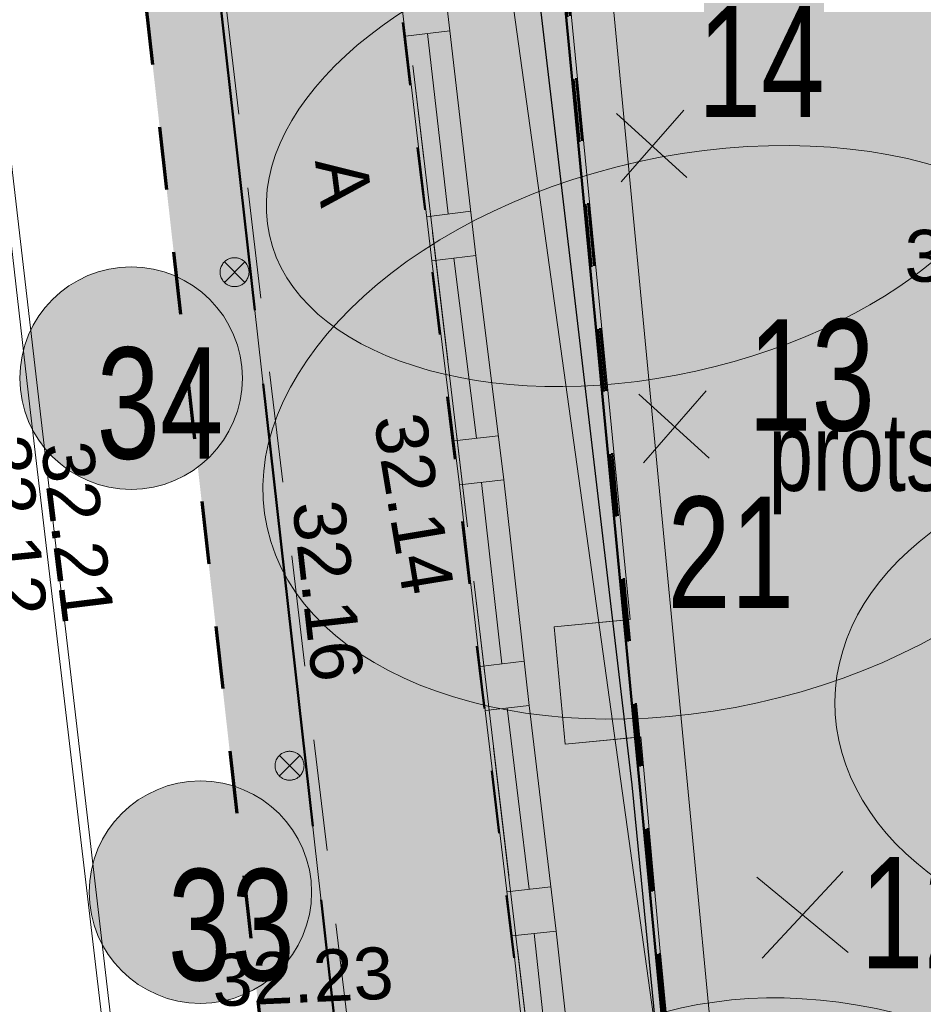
# Model space of a CAD drawing. Header units: metres. Extents: x 738076 to 738809, y 6589688 to 6590318.
# Tile 14 of 188: x 738356 to 738368, y 6589977 to 6589990. Entities that reach past the tile are written whole.
import ezdxf

# ---------------------------------------------------------------- set-up
doc = ezdxf.new("R2010")
doc.units = ezdxf.units.M
for name, pattern in [('ASFBET', [2.5, 1.5, -0.9999999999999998]), ('HEKK', [134.6, 130, -4.6]), ('KATASTRIPIIR', [7, 4, -0.9999999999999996, 0.9999999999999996, -0.9999999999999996]), ('Katkend', [1.6933333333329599, 0.8466666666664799, -0.8466666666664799]), ('TOOPIIR', [7, 6, -1])]:
    doc.linetypes.add(name, pattern=pattern)
for name, color, linetype, lineweight in [('_AR kool 1 korrus (3D)', 7, 'Continuous', 5), ('_DE (2D)', 7, 'Continuous', 5), ('_GE (2D)', 7, 'Continuous', 5), ('_MA-joon kool (2D)', 7, 'Continuous', 5), ('_MA-pind kool (2D)', 7, 'Continuous', 5), ('_MA-teljed kool (2D)', 7, 'Continuous', 5), ('_MA-töömahtude piir (2D)', 7, 'Continuous', 5), ('_MA-v2ikevorm kool (2D)', 7, 'Continuous', 5), ('AR-00 Teljed.AR', 7, 'Continuous', 25), ('EL-0', 7, 'Continuous', 9), ('MA-hoone kool', 7, 'Continuous', 50), ('MA-MA  TEKST kool', 7, 'Continuous', 9), ('MA-v2ikevorm-m88bel', 7, 'Continuous', 13), ('None', 7, 'Continuous', 5)]:
    doc.layers.add(name, color=color, linetype=linetype, lineweight=lineweight)
for name, color, linetype, lineweight, true_color in [('DE-MA dendro Puittaim III', 7, 'Continuous', 18, 0x33cc00), ('DE-MA dendro Puunumber', 250, 'Continuous', 5, 0x333333), ('DE-MA haljastus puu', 7, 'Continuous', 9, 0x6c7c59), ('DP-5 Planeeritud hoonestusala ehitusala', 5, 'Katkend', 50, 0x0000ff), ('GE-AED', 7, 'Continuous', 5, 0x888888), ('GE-GTRASS', 7, 'Continuous', 5, 0x888888), ('GE-HALJASTUS', 7, 'Continuous', 5, 0x888888), ('GE-korgus-EH2000', 7, 'Continuous', 5, 0x888888), ('GE-PIIR', 7, 'Continuous', 18, 0xcc6600), ('GE-TEE', 7, 'Continuous', 5, 0x888888), ('MA-haljastus murukate', 7, 'Continuous', 5, 0xb9ceac), ('MA-hoone proj tingimustega lubatud hoonestusala', 7, 'Katkend', 50, 0xe29000), ('MA-hoone teljed', 7, 'Continuous', 5, 0x888888), ('MA-MA  TEKST töömahtude piir', 6, 'Continuous', 70, 0xff00ff), ('MA-MA likvideeritav objekt', 1, 'Continuous', 9, 0xff0000), ('MA-projektala piir', 7, 'TOOPIIR', 50, 0xdd0000), ('MA-tee betoonkivi Nunna. helehall', 7, 'Continuous', 5, 0x636466), ('MA-v2ikevorm-raudbetoon hele', 7, 'Continuous', 5, 0xd9d9d9), ('MA-välisvalgusti', 7, 'Continuous', 5, 0x888888)]:
    doc.layers.add(name, color=color, linetype=linetype, lineweight=lineweight, true_color=true_color)
doc.styles.add('Arial', font='Arial')
doc.styles.add('Swis721 LtCn BT', font='Swis721 LtCn BT')
doc.linetypes.add('-G-', pattern='A,10,-0.8000000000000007,-1.526140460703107,["G",Arial,S=1.4,R=0,X=-1.526140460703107,Y=-0.6999999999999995],-0.6738595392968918,10,-3', length=26)
pattern_1 = [(95.53071733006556, (-0.6993978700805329, -0.4360790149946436), (-0.4782666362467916, 1.076260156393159), [0.3662332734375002, -1.123834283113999]), (95.53071733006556, (-0.6993978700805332, -0.4360790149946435), (-0.4782666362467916, 1.076260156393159), [0.3662332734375, -1.123834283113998]), (95.53071733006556, (0.03549884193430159, -0.364508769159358), (-0.4782666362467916, 1.076260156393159), [0.3662332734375, -1.123834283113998]), (95.53071733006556, (-1.440173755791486, -0.5082218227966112), (-0.4782666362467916, 1.076260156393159), [0.3662332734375, -1.123834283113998]), (275.5307173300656, (0, 0), (0.4782666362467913, -1.076260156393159), [0.3662332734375, -1.123834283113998]), (275.5307173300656, (-0.7407758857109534, -0.07214280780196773), (0.4782666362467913, -1.076260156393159), [0.3662332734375, -1.123834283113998]), (185.5623899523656, (0, 0), (-0.3346548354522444, -0.4068706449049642), [0.73837353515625, -0.7508700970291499]), (185.5623899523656, (0.03549884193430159, -0.364508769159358), (-0.3346548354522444, -0.4068706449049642), [0.73837353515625, -0.7508700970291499]), (185.5623899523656, (-0.7052770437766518, -0.4366515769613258), (-0.3346548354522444, -0.4068706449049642), [0.73837353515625, -0.7508700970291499]), (185.5623899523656, (0.03549884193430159, -0.364508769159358), (-0.3346548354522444, -0.4068706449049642), [0.73837353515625, -0.7508700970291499]), (365.5623899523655, (-0.7348967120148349, -0.07157024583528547), (0.3346548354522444, 0.406870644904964), [0.73837353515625, -0.7508700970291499]), (365.5623899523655, (-1.475672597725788, -0.1437130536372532), (0.3346548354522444, 0.406870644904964), [0.73837353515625, -0.7508700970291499])]

# ---------------------------------------------------------------- blocks, each defined once
blk = doc.blocks.new('Hardscape (2D)')
at = {"layer": 'MA-tee betoonkivi Nunna. helehall', "color": 0, "flags": 1}
for tag in ['instanceID', 'prm0_value', 'prm1_value', 'prm2_value', 'prm3_value', 'prm4_value', 'prm5_value', 'prm6_value', 'prm7_value', 'prm8_value', 'prm0_name', 'prm0_type', 'prm2_name', 'prm2_type', 'prm3_name', 'prm3_type', 'prm6_name', 'prm6_type', 'prm8_name', 'prm8_type', 'prm1_name', 'prm1_type', 'prm4_name', 'prm4_type', 'prm5_name', 'prm5_type', 'prm7_name', 'prm7_type', 'IFC_UUID']:
    blk.add_attdef(tag, (-2154058.316649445, -6234786.690905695), '', height=0.00018, dxfattribs=at)
at = {"color": 255, "linetype": 'Continuous', "lineweight": 5, "transparency": 33554687}
blk.add_wipeout([(56.73854006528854, 10.46203859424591), (56.47646960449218, 9.333721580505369), (54.66377537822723, 0.4556228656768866), (54.55727966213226, -6.431882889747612), (59.121586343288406, -47.10579374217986), (63.235662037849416, -46.699093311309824), (62.65347813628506, -40.458181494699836), (60.73509858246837, -39.350347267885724), (60.12194170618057, -32.934679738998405), (60.52012710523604, -32.89662203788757), (60.197588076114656, -29.522000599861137), (61.59123696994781, -29.38879864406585), (61.17823839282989, -24.79726373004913), (60.157164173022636, -24.89485585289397), (60.00588472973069, -23.312068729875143), (61.031811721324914, -23.214012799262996), (58.838139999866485, -0.6889799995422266), (61.44277594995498, 11.48641923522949)], dxfattribs=at).dxf.layer = 'MA-v2ikevorm-m88bel'
at = {"layer": 'MA-tee betoonkivi Nunna. helehall', "linetype": 'Continuous', "lineweight": 0, "true_color": 0xedecec, "transparency": 33554687}
blk.add_hatch(color=7, dxfattribs=at).paths.add_polyline_path([(56.73854006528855, 10.46203859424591), (56.47646960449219, 9.33372158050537), (54.66377537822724, 0.4556228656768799), (54.55727966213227, -6.431882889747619), (59.12158634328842, -47.10579374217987), (63.23566203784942, -46.69909331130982), (62.65347813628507, -40.45818149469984), (60.73509858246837, -39.35034726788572), (60.12194170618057, -32.93467973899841), (60.52012710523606, -32.89662203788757), (60.19758807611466, -29.52200059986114), (61.59123696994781, -29.38879864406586), (61.1782383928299, -24.79726373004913), (60.15716417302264, -24.89485585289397), (60.0058847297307, -23.31206872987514), (61.03181172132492, -23.214012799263), (58.83813999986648, -0.6889799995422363), (61.44277594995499, 11.48641923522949)])
blk.add_hatch(color=7, dxfattribs=at).paths.add_polyline_path([(56.73854006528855, 10.46203859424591), (56.47646960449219, 9.33372158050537), (54.66377537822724, 0.4556228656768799), (54.55727966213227, -6.431882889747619), (59.12158634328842, -47.10579374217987), (63.23566203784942, -46.69909331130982), (62.65347813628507, -40.45818149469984), (60.73509858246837, -39.35034726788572), (60.12194170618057, -32.93467973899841), (60.52012710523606, -32.89662203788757), (60.19758807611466, -29.52200059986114), (61.59123696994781, -29.38879864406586), (61.1782383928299, -24.79726373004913), (60.15716417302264, -24.89485585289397), (60.0058847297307, -23.31206872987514), (61.03181172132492, -23.214012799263), (58.83813999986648, -0.6889799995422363), (61.44277594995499, 11.48641923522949)])
blk.add_hatch(color=7, dxfattribs=at).paths.add_polyline_path([(56.73854006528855, 10.46203859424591), (56.47646960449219, 9.33372158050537), (54.66377537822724, 0.4556228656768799), (54.55727966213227, -6.431882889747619), (59.12158634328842, -47.10579374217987), (63.23566203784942, -46.69909331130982), (62.65347813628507, -40.45818149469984), (60.73509858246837, -39.35034726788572), (60.12194170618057, -32.93467973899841), (60.52012710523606, -32.89662203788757), (60.19758807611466, -29.52200059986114), (61.59123696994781, -29.38879864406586), (61.1782383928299, -24.79726373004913), (60.15716417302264, -24.89485585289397), (60.0058847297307, -23.31206872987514), (61.03181172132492, -23.214012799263), (58.83813999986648, -0.6889799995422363), (61.44277594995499, 11.48641923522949)])
at = {"layer": 'MA-tee betoonkivi Nunna. helehall', "linetype": 'Continuous', "lineweight": 5, "true_color": 0x888888, "transparency": 33554687}
h = blk.add_hatch(dxfattribs=at)
h.set_pattern_fill('Nunna kivi', color=252, style=0, pattern_type=2)
h.set_pattern_definition([(-90.03167262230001, (0.7383735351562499, 0.3662332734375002), (0.371693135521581, -1.117550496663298), [0.3662332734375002, -1.123834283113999]), (-90.03167262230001, (0.7383735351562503, 0.3662332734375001), (0.371693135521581, -1.117550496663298), [0.3662332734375, -1.123834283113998]), (-90.03167262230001, (0, 0.3662332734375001), (0.371693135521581, -1.117550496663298), [0.3662332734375, -1.123834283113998]), (-90.03167262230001, (1.48265405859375, 0.3662332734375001), (0.371693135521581, -1.117550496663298), [0.3662332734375, -1.123834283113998]), (89.9683273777, (0, 0), (-0.3716931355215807, 1.117550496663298), [0.3662332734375, -1.123834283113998]), (89.9683273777, (0.7442805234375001, 0), (-0.3716931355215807, 1.117550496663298), [0.3662332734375, -1.123834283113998]), (0, (0, 0), (0.3725168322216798, 0.3725168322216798), [0.73837353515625, -0.7508700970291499]), (0, (0, 0.3662332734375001), (0.3725168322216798, 0.3725168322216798), [0.73837353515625, -0.7508700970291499]), (0, (0.7442805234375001, 0.3662332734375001), (0.3725168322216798, 0.3725168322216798), [0.73837353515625, -0.7508700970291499]), (0, (0, 0.3662332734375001), (0.3725168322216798, 0.3725168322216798), [0.73837353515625, -0.7508700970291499]), (180, (0.7383735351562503, 0), (-0.3725168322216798, -0.3725168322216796), [0.73837353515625, -0.7508700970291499]), (180, (1.48265405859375, 0), (-0.3725168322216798, -0.3725168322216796), [0.73837353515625, -0.7508700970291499])])
h.paths.add_polyline_path([(56.73854006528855, 10.46203859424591), (56.47646960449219, 9.33372158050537), (54.66377537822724, 0.4556228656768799), (54.55727966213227, -6.431882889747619), (59.12158634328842, -47.10579374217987), (63.23566203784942, -46.69909331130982), (62.65347813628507, -40.45818149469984), (60.73509858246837, -39.35034726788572), (60.12194170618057, -32.93467973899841), (60.52012710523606, -32.89662203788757), (60.19758807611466, -29.52200059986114), (61.59123696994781, -29.38879864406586), (61.1782383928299, -24.79726373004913), (60.15716417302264, -24.89485585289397), (60.0058847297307, -23.31206872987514), (61.03181172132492, -23.214012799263), (58.83813999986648, -0.6889799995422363), (61.44277594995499, 11.48641923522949)])
h = blk.add_hatch(dxfattribs=at)
h.set_pattern_fill('Nunna kivi', color=252, angle=185.5623899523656, style=0, pattern_type=2)
h.set_pattern_definition(pattern_1)
h.paths.add_polyline_path([(56.73854006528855, 10.46203859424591), (56.47646960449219, 9.33372158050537), (54.66377537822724, 0.4556228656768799), (54.55727966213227, -6.431882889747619), (59.12158634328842, -47.10579374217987), (63.23566203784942, -46.69909331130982), (62.65347813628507, -40.45818149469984), (60.73509858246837, -39.35034726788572), (60.12194170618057, -32.93467973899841), (60.52012710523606, -32.89662203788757), (60.19758807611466, -29.52200059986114), (61.59123696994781, -29.38879864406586), (61.1782383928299, -24.79726373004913), (60.15716417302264, -24.89485585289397), (60.0058847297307, -23.31206872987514), (61.03181172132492, -23.214012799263), (58.83813999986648, -0.6889799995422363), (61.44277594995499, 11.48641923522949)])
h = blk.add_hatch(dxfattribs=at)
h.set_pattern_fill('Nunna kivi', color=252, angle=185.5623899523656, style=0, pattern_type=2)
h.set_pattern_definition(pattern_1)
h.paths.add_polyline_path([(56.73854006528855, 10.46203859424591), (56.47646960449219, 9.33372158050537), (54.66377537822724, 0.4556228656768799), (54.55727966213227, -6.431882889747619), (59.12158634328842, -47.10579374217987), (63.23566203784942, -46.69909331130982), (62.65347813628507, -40.45818149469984), (60.73509858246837, -39.35034726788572), (60.12194170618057, -32.93467973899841), (60.52012710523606, -32.89662203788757), (60.19758807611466, -29.52200059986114), (61.59123696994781, -29.38879864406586), (61.1782383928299, -24.79726373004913), (60.15716417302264, -24.89485585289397), (60.0058847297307, -23.31206872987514), (61.03181172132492, -23.214012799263), (58.83813999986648, -0.6889799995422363), (61.44277594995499, 11.48641923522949)])
at = {"layer": 'MA-tee betoonkivi Nunna. helehall', "transparency": 33554687, "flags": 128}
blk.add_lwpolyline([(56.73854006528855, 10.46203859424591), (56.47646960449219, 9.33372158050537), (54.66377537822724, 0.4556228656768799), (54.55727966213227, -6.431882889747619), (59.12158634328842, -47.10579374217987), (63.23566203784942, -46.69909331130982), (62.65347813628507, -40.45818149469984), (60.73509858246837, -39.35034726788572), (60.12194170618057, -32.93467973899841), (60.52012710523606, -32.89662203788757), (60.19758807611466, -29.52200059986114), (61.59123696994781, -29.38879864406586), (61.1782383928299, -24.79726373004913), (60.15716417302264, -24.89485585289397), (60.0058847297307, -23.31206872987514), (61.03181172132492, -23.214012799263), (58.83813999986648, -0.6889799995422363), (61.44277594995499, 11.48641923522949)], close=True, dxfattribs=at)
blk.add_lwpolyline([(56.73854006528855, 10.46203859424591), (56.47646960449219, 9.33372158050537), (54.66377537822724, 0.4556228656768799), (54.55727966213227, -6.431882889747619), (59.12158634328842, -47.10579374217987), (63.23566203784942, -46.69909331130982), (62.65347813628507, -40.45818149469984), (60.73509858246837, -39.35034726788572), (60.12194170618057, -32.93467973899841), (60.52012710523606, -32.89662203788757), (60.19758807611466, -29.52200059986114), (61.59123696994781, -29.38879864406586), (61.1782383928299, -24.79726373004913), (60.15716417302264, -24.89485585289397), (60.0058847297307, -23.31206872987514), (61.03181172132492, -23.214012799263), (58.83813999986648, -0.6889799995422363), (61.44277594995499, 11.48641923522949)], close=True, dxfattribs=at)
blk.add_lwpolyline([(56.73854006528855, 10.46203859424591), (56.47646960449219, 9.33372158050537), (54.66377537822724, 0.4556228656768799), (54.55727966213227, -6.431882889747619), (59.12158634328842, -47.10579374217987), (63.23566203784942, -46.69909331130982), (62.65347813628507, -40.45818149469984), (60.73509858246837, -39.35034726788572), (60.12194170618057, -32.93467973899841), (60.52012710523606, -32.89662203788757), (60.19758807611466, -29.52200059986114), (61.59123696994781, -29.38879864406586), (61.1782383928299, -24.79726373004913), (60.15716417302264, -24.89485585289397), (60.0058847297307, -23.31206872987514), (61.03181172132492, -23.214012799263), (58.83813999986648, -0.6889799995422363), (61.44277594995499, 11.48641923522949)], close=True, dxfattribs=at)
at = {"layer": 'MA-v2ikevorm-m88bel', "color": 7, "linetype": 'Continuous', "lineweight": 5, "transparency": 33554687, "flags": 128}
blk.add_lwpolyline([(56.73854006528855, 10.46203859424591), (56.47646960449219, 9.33372158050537), (54.66377537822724, 0.4556228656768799), (54.55727966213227, -6.431882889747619), (59.12158634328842, -47.10579374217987), (63.23566203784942, -46.69909331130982), (62.65347813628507, -40.45818149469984), (60.73509858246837, -39.35034726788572), (60.12194170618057, -32.93467973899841), (60.52012710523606, -32.89662203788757), (60.19758807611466, -29.52200059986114), (61.59123696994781, -29.38879864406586), (61.1782383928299, -24.79726373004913), (60.15716417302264, -24.89485585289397), (60.0058847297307, -23.31206872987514), (61.03181172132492, -23.214012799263), (58.83813999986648, -0.6889799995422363), (61.44277594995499, 11.48641923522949)], close=True, dxfattribs=at)
blk = doc.blocks.new('MA-pind kool (2D)')
at = {"layer": 'MA-tee betoonkivi Nunna. helehall', "transparency": 33554687}
blk.add_blockref('Hardscape (2D)', (-2154112.873929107, -6234739.585111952, -0.2), dxfattribs=at)
at = {"layer": 'MA-haljastus murukate', "linetype": 'Continuous', "lineweight": 0, "true_color": 0xd9e6cf}
h = blk.add_hatch(color=254, dxfattribs=at)
edge = h.paths.add_edge_path()
edge.add_line((-2154054.746102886, -6234786.802444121), (-2154053.752342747, -6234786.690905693))
edge.add_line((-2154053.752342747, -6234786.690905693), (-2154058.348746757, -6234745.73889305))
edge.add_arc((-2154060.83512151, -6234746.856592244), 2.726043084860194, 24.20533091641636, 60.58050850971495)
edge.add_line((-2154059.496088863, -6234744.482081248), (-2154054.746102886, -6234786.802444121))
blk = doc.blocks.new('valge2')
at = {"layer": 'EL-0', "color": 1, "true_color": 0xff0000}
for p, q in [((542110.2900551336, 6590608.736374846), (542109.7384015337, 6590609.287807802)), ((542110.289944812, 6590609.287918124), (542109.7385118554, 6590608.736264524))]:
    blk.add_line(p, q, dxfattribs=at)
at = {"layer": 'EL-0', "color": 1, "lineweight": 20, "true_color": 0xff0000}
for p, q in [((542109.7384015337, 6590609.287807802), (542110.2900551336, 6590608.736374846)), ((542109.7385118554, 6590608.736264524), (542110.289944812, 6590609.287918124))]:
    blk.add_line(p, q, dxfattribs=at)
at = {"layer": 'EL-0', "color": 1, "true_color": 0xff0000, "transparency": 33554687}
blk.add_rational_spline([(542110.0141503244, 6590609.402091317), (542110.7941503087, 6590609.402247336), (542110.7943063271, 6590608.622247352), (542110.0143063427, 6590608.622091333), (542109.2343063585, 6590608.621935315), (542109.23415034, 6590609.401935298), (542110.0141503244, 6590609.402091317)], [1, 0.3333333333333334, 0.3333333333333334, 1, 0.3333333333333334, 0.3333333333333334, 1], degree=3, knots=[0, 0, 0, 0, 0.5, 0.5, 0.5, 1, 1, 1, 1], dxfattribs=at)
blk = doc.blocks.new('MA-v2ikevorm kool (2D)')
at = {"layer": 'MA-v2ikevorm-raudbetoon hele', "linetype": 'Continuous', "lineweight": 0, "transparency": 33554687}
blk.add_hatch(color=7, dxfattribs=at).paths.add_polyline_path([(-2154052.868043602, -6234762.897180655), (-2154051.927326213, -6234762.80726883), (-2154051.77604669, -6234764.390055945), (-2154052.716764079, -6234764.47996777)])
at = {"layer": 'MA-v2ikevorm-raudbetoon hele', "transparency": 33554687, "flags": 128}
blk.add_lwpolyline([(-2154052.868043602, -6234762.897180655), (-2154051.927326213, -6234762.80726883), (-2154051.77604669, -6234764.390055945), (-2154052.716764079, -6234764.47996777)], close=True, dxfattribs=at)
at = {"layer": 'MA-välisvalgusti', "xscale": 0.5, "yscale": 0.5, "zscale": 0.5}
for p in [(-2425112.182678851, -9530062.62047343), (-2425111.441027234, -9530069.277742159)]:
    blk.add_blockref('valge2', p, dxfattribs=at)
blk = doc.blocks.new('likvideerunudpuu')
at = {"layer": 'DE-MA dendro Puunumber', "color": 5, "lineweight": 18, "true_color": 0x0000ff}
for p, q in [((-0.5432088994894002, -0.5845133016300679), (0.5432088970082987, 0.5845133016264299)), ((-0.6148027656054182, 0.5086740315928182), (0.6148027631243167, -0.5086740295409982))]:
    blk.add_line(p, q, dxfattribs=at)
blk = doc.blocks.new('dendro')
at = {"layer": 'DE-MA dendro Puittaim III', "linetype": 'Continuous', "lineweight": 0, "true_color": 0xb1d9af, "transparency": 33554508}
h = blk.add_hatch(color=9, dxfattribs=at)
edge = h.paths.add_edge_path()
edge.add_arc((-74.61984289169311, -44.4226735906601), 1.5, 0, 360)
h = blk.add_hatch(color=9, dxfattribs=at)
edge = h.paths.add_edge_path()
edge.add_arc((-73.6859352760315, -51.35507512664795), 1.5, 0, 360)
at = {"layer": 'DE-MA dendro Puittaim III'}
for centre in [(-74.61984289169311, -44.4226735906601), (-73.6859352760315, -51.35507512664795)]:
    blk.add_circle(centre, 1.5, dxfattribs=at)
for centre, major_axis, ratio in [((-67.66130586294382, -41.36803131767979), (5.094004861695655, 1.126810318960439), 0.581242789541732), ((-66.98036963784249, -45.15365537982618), (5.806616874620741, 1.284442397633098), 0.6282054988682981), ((-60.2317735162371, -48.8283784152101), (-4.899057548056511, 0.04344006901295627), 0.6952108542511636), ((-65.11120869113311, -56.63644199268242), (4.881713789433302, -1.416492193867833), 0.734290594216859)]:
    blk.add_ellipse(centre, major_axis=major_axis, ratio=ratio, dxfattribs=at)
at = {"layer": 'DE-MA haljastus puu'}
blk.add_blockref('likvideerunudpuu', (-65.5667599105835, -51.65947107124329), dxfattribs=at)
at = {"layer": 'DE-MA dendro Puunumber', "char_height": 1.5, "attachment_point": 1, "line_spacing_factor": 0.6024096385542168, "style": 'Swis721 LtCn BT'}
for s, insert in [('14', (-66.9805972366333, -39.40288070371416)), ('13', (-66.30091660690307, -43.62938766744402)), ('34', (-75.08576076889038, -44.00873095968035)), ('21', (-67.38947702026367, -46.02213421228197)), ('12', (-64.78942620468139, -50.88292190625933)), ('33', (-74.12430736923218, -51.04332593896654))]:
    blk.add_mtext(s, dxfattribs=dict(at, insert=insert))
blk = doc.blocks.new('DE (2D)')
at = {"layer": 'None', "color": 7, "transparency": 33554687}
blk.add_blockref('dendro', (-2153983.95076955, -6234715.121399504), dxfattribs=at)
blk = doc.blocks.new('GE')
at = {"layer": 'GE-AED', "linetype": 'Continuous'}
for p, q in [((-51.14849300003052, -13.20057600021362), (-50.55256099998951, -13.13107999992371)), ((-50.85052699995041, -13.16582800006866), (-50.57121399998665, -15.59932900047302)), ((-50.86451343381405, -15.63573269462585), (-50.26910822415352, -15.56183329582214)), ((-50.79501600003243, -16.23168100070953), (-50.19961399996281, -16.15778200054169)), ((-50.49731500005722, -16.19473099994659), (-50.18921899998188, -18.62394600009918)), ((-50.49382268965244, -18.6583766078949), (-49.89764168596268, -18.59098781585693)), ((-50.41991900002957, -19.25381399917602), (-49.82374500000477, -19.18642599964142)), ((-50.12183199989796, -19.22011999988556), (-49.84936500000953, -21.66597399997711)), ((-50.1432852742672, -21.70116564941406), (-49.54756758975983, -21.6298393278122)), ((-50.07589600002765, -22.29735200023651), (-49.48018099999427, -22.22602600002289)), ((-49.77803899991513, -22.2616890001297), (-49.47972200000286, -24.70674300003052)), ((-49.1870482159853, -24.67443922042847), (-49.78340214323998, -24.74026173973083)), ((-49.71207299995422, -25.33600299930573), (-49.11572399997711, -25.27018000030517)), ((-49.15527700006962, -27.70342700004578), (-49.41389900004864, -25.30309200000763))]:
    blk.add_line(p, q, dxfattribs=at)
at = {"layer": 'GE-AED', "linetype": 'Continuous', "flags": 128}
for points in [[(-47.48696000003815, -6.682392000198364), (-48.07119900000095, -6.818881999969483), (-51.21938700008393, -7.281824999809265), (-51.81568500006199, -7.348100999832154), (-51.7494090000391, -7.944400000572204), (-51.50188099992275, -10.17146899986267), (-51.14849300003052, -13.20057600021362), (-50.79501600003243, -16.23168100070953), (-50.41991900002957, -19.25381399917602), (-50.07589600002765, -22.29735200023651), (-49.71207299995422, -25.33600299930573), (-49.38104600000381, -28.33507900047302)], [(-48.78541600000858, -28.26303399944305), (-49.11572399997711, -25.27018000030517), (-49.48018099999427, -22.22602600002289), (-49.82374500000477, -19.18642599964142), (-50.19961399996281, -16.15778200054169), (-50.55256099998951, -13.13107999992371), (-50.90595200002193, -10.10194499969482), (-51.15311100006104, -7.878124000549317), (-47.93470899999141, -7.403121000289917), (-47.35047000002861, -7.266630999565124)]]:
    blk.add_lwpolyline(points, dxfattribs=at)
at = {"layer": 'GE-GTRASS', "linetype": '-G-', "lineweight": 30, "flags": 128}
blk.add_lwpolyline([(-66.41180000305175, 21.51230000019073), (-63.30780000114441, 20.20239999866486), (-53.7538000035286, 15.54740000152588), (-52.80970000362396, 11.32880000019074), (-52.56989999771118, 10.20529999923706), (-51.08250000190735, -1.76610000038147), (-49.32190000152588, -12.87849999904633), (-48.09620000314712, -23.29670000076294), (-45.68559999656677, -47.9125999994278), (-44.45109999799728, -57.15320000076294), (-44.37799999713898, -57.25), (-44.21599999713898, -57.305), (-43.93200000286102, -57.35720000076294), (-43.80870000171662, -57.36899999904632), (-43.64800000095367, -57.35900000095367), (-43.02899999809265, -57.31399999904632), (-42.91099999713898, -57.29100000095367), (-42.21100000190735, -57.19280000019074), (-40.26499999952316, -56.90700000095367), (-34.21860000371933, -56.41849999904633), (-25.37019999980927, -55.6739000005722), (-24.73750000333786, -58.74309999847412), (-24.64676759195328, -59.5738181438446)], dxfattribs=at)
at = {"layer": 'GE-HALJASTUS', "linetype": 'HEKK', "flags": 128}
blk.add_lwpolyline([(-29.39288599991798, -41.88656200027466), (-45.24115100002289, -44.91177400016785), (-50.4175379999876, -7.576137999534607)], dxfattribs=at)
at = {"layer": 'GE-PIIR', "linetype": 'KATASTRIPIIR', "flags": 128}
for points in [[(163.535, 223.765), (162.945, 204.105), (143.265, 199.535), (142.955, 200.915), (104.475, 191.975), (104.825, 190.585), (85.135, 186.015), (63.525, 181.995), (24.235, 173.335), (-1.075, 167.455), (-10.445, 160.975), (-16.865, 153.175), (-19.395, 142.445), (-25.455, 116.915), (-35.335, 75.315), (-36.125, 69.655), (-47.445, 14.515), (-49.755, 3.145), (-51.775, -7.465), (-47.165, -46.415), (-44.935, -60.265), (-40.285, -101.185), (-35.475, -143.475), (-32.865, -161.065), (-24.615, -201.665), (-15.155, -248.665), (-13.375, -257.645), (-0.105, -290.045), (7.225, -306.465), (2.775, -308.615), (-12.085, -314.715), (-18.815, -298.105), (-35.265, -257.485), (-39.475, -232.565), (-46.885, -192.435), (-52.145, -165.315), (-54.905, -147.705), (-63.775, -70.415), (-70.485, -12.015), (-71.535, -2.875), (-69.705, 17.455), (-52.145, 90.975), (-43.495, 129.195), (-39.065, 144.735), (-30.735, 161.005), (-22.125, 171.945), (-15.905, 177.985), (-9.585, 184.135), (64.315, 201.775), (77.505, 203.365), (103.145, 209.505), (115.335, 212.425), (115.675, 211.405), (125.885, 213.765), (126.815, 215.175), (137.435, 217.705), (163.535, 223.765)], [(-51.775, -7.465), (-49.755, 3.145), (5.535, 15.095), (16.105, -32.535), (-25.455, -42.495), (-47.165, -46.415), (-51.775, -7.465)]]:
    blk.add_lwpolyline(points, dxfattribs=at)
at = {"layer": 'GE-TEE', "linetype": 'Continuous', "flags": 128}
for points in [[(1.993, -38.625), (-9.33, -41.309), (-21.307, -44.093), (-33.555, -46.953), (-46.511, -50.1), (-49.2783940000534, -50.46241800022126), (-51.139, -49.809), (-52.58531500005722, -48.31382700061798), (-52.89181200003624, -46.89615199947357), (-53.303, -43.463), (-54.99, -28.581), (-56.216, -18.201), (-57.259, -9.073), (-57.84461326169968, -2.910398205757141), (-57.84045862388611, -2.686794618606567), (-57.76811224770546, 1.206904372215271), (-57.15657138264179, 5.962665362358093), (-55.97675403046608, 11.21719869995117), (-55.19602240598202, 14.6943304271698), (-51.20173063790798, 31.3307007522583), (-46.69997500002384, 50.13162599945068), (-46.12686699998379, 52.60851900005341), (-43.3842159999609, 64.24780299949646)], [(-43.24089242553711, 64.20354971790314), (-45.97119190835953, 52.61516892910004), (-46.54266649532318, 50.14438007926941), (-51.06321531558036, 31.28901985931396), (-55.03796565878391, 14.71050888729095), (-55.86030985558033, 11.19294244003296), (-57.00863074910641, 5.937042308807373), (-57.6182903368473, 1.1959124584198), (-57.69230699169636, -2.787681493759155), (-57.69447467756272, -2.904346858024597), (-57.149, -9.021), (-56.08254591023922, -18.18392914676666), (-54.87372919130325, -28.57003207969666), (-53.14405952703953, -43.43128183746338), (-52.74364065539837, -46.87166411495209), (-52.44774613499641, -48.24029827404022), (-51.05584119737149, -49.67922318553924), (-49.26242337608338, -50.30904566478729), (-46.53852179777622, -49.95232343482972), (-33.58975765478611, -46.80708101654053), (-21.3410350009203, -43.94691227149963), (-9.364279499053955, -41.16296910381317), (1.958841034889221, -38.47894053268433)]]:
    blk.add_lwpolyline(points, dxfattribs=at)
at = {"layer": 'GE-TEE', "linetype": 'ASFBET', "flags": 128}
blk.add_lwpolyline([(-49.86848512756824, -46.55771354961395), (-50.92816263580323, -34.80411559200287), (-52.816, -19.106), (-54.68316263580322, -3.468115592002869), (-55.22516263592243, -2.728115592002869), (-57.69230699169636, -2.787681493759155)], dxfattribs=at)
at = {"layer": 'GE-korgus-EH2000', "insert": (-44.692, -16.523), "char_height": 0.7, "attachment_point": 7, "line_spacing_factor": 0.25, "style": 'Arial'}
blk.add_mtext(' 32.28 ', dxfattribs=at)
at = {"layer": 'GE-korgus-EH2000', "char_height": 0.7, "attachment_point": 7, "line_spacing_factor": 0.25, "style": 'Arial'}
for s, insert, rotation in [(' 32.14 ', (-51.63440655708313, -18.08805537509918), 279.457574), (' 32.12 ', (-56.953, -18.349), 275.631406), (' 32.21 ', (-56.108, -18.446), 277.054104), (' 32.16 ', (-52.717, -19.235), 276.471799), (' 32.23 ', (-54.012, -26.31), 2.555273)]:
    blk.add_mtext(s, dxfattribs=dict(at, insert=insert, rotation=rotation))
at = {"layer": 'GE-TEE', "attachment_point": 5, "line_spacing_factor": 0.25, "style": 'Arial'}
for s, insert, char_height, rotation in [('A', (-51.9815165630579, -15.16239755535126), 0.7, 277.35237935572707), ('Vestervalli tn', (-57.38705018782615, -24.36849227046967), 1.2, 274.6668583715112)]:
    blk.add_mtext(s, dxfattribs=dict(at, insert=insert, char_height=char_height, rotation=rotation))
blk = doc.blocks.new('GE (2D)')
at = {"layer": 'None', "color": 7, "transparency": 33554687}
blk.add_blockref('GE', (-2154003.721977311, -6234741.730759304, 4.5), dxfattribs=at)
blk = doc.blocks.new('AR kool 1 korrus (3D)')
at = {"layer": 'MA-hoone kool', "linetype": 'Continuous', "lineweight": 0, "true_color": 0x79aac0, "transparency": 33554534}
blk.add_hatch(color=143, dxfattribs=at).paths.add_polyline_path([(-2154054.0839289, -6234740.243455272), (-2154051.016260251, -6234772.339447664), (-2154036.844370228, -6234770.984777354), (-2154038.937225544, -6234748.998682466), (-2154012.757319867, -6234746.487935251), (-2154011.16286155, -6234763.176043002), (-2153993.444343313, -6234758.923019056), (-2154000.958068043, -6234727.528654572)])
at = {"layer": 'MA-hoone kool', "flags": 128}
blk.add_lwpolyline([(-2154054.0839289, -6234740.243455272), (-2154051.016260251, -6234772.339447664), (-2154036.844370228, -6234770.984777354), (-2154038.937225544, -6234748.998682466), (-2154012.757319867, -6234746.487935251), (-2154011.16286155, -6234763.176043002), (-2153993.444343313, -6234758.923019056), (-2154000.958068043, -6234727.528654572)], close=True, dxfattribs=at)
at = {"layer": 'MA-hoone kool', "color": 7, "linetype": 'Continuous', "lineweight": 5, "transparency": 33554687}
blk.add_solid([(-2154052.489806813, -6234763.39353084, 4.5), (-2154053.55416304, -6234762.514485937, 4.5), (-2154053.368851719, -6234764.457887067, 4.5)], dxfattribs=at)
blk = doc.blocks.new('likv trass')
at = {"layer": 'MA-MA likvideeritav objekt', "lineweight": 20}
for p, q in [((-0.4866893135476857, 0.4384709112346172), (0.4629190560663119, -0.4252977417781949)), ((0.4214137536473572, 0.4841214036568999), (-0.4214137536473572, -0.4841214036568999))]:
    blk.add_line(p, q, dxfattribs=at)
blk = doc.blocks.new('Callout-4')
at = {"layer": 'MA-MA  TEKST kool', "insert": (-7.088249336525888, 0.5350756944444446), "char_height": 1.047309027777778, "width": 12.29714431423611, "attachment_point": 3, "line_spacing_factor": 0.9729866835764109, "style": 'Swis721 LtCn BT'}
blk.add_mtext('protsendikunsti asukoht\\Pvt. joonis MA-7-01', dxfattribs=at)
blk = doc.blocks.new('MA-joon kool (2D)')
at = {"layer": 'DP-5 Planeeritud hoonestusala ehitusala', "flags": 128}
blk.add_lwpolyline([(-2154020.060407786, -6234768.391884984), (-2154019.644043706, -6234770.747325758), (-2154023.630130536, -6234771.322684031), (-2154022.558205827, -6234775.653473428), (-2154021.30159839, -6234775.347526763), (-2154019.740414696, -6234781.754301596), (-2153989.777977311, -6234774.653759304), (-2154001.198651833, -6234727.710026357), (-2154053.728615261, -6234738.896865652), (-2154053.728615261, -6234738.896865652), (-2154055.576977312, -6234749.125759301), (-2154050.940345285, -6234788.090451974), (-2154038.129223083, -6234785.732433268), (-2154033.071768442, -6234784.829054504), (-2154036.188319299, -6234771.715475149), (-2154020.060407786, -6234768.391884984)], close=True, dxfattribs=at)
at = {"layer": 'MA-hoone proj tingimustega lubatud hoonestusala', "flags": 128}
blk.add_lwpolyline([(-2154054.019486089, -6234740.328807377), (-2154049.478977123, -6234787.831377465), (-2154034.130254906, -6234770.796137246), (-2154035.976180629, -6234751.484157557), (-2154014.175549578, -6234749.400355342), (-2154012.815617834, -6234763.627890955), (-2154011.329355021, -6234763.272168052), (-2154011.065532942, -6234763.20902474), (-2154010.771590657, -6234766.234438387), (-2154020.261813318, -6234768.32977707), (-2154019.874123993, -6234770.096528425), (-2154021.127642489, -6234770.351820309), (-2154021.5222961, -6234770.460134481), (-2154021.70826671, -6234770.524170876), (-2154022.258953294, -6234770.785598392, 0.03355865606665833), (-2154022.784492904, -6234771.174215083, 0.1178095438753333), (-2154023.447034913, -6234772.284872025, 0.05886451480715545), (-2154023.58235852, -6234772.832081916, 0.08280189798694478), (-2154023.605459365, -6234773.24013212, 0.06003776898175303), (-2154023.523113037, -6234773.879064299, 0.08948602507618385), (-2154022.896830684, -6234775.059238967), (-2154022.774722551, -6234775.170352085, 0.1656159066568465), (-2154021.209713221, -6234775.850622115), (-2154021.20984052, -6234775.852175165, 0.06750279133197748), (-2154020.499054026, -6234775.814456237), (-2154020.498120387, -6234775.818415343, 0.0105286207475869), (-2154020.388865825, -6234775.795249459), (-2154020.388702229, -6234775.79593351), (-2154018.694109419, -6234775.390658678), (-2154018.23692277, -6234777.302632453), (-2154020.046004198, -6234777.735618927), (-2154020.046182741, -6234777.734861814), (-2154020.046173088, -6234777.73565935), (-2154020.667860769, -6234777.884454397), (-2154020.667704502, -6234777.885107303), (-2154020.591078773, -6234778.205260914), (-2154020.591146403, -6234778.2052771), (-2154020.147938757, -6234780.058790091), (-2154020.086413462, -6234780.315851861), (-2154017.655529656, -6234779.734042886), (-2154017.245894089, -6234781.447156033), (-2154002.435312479, -6234778.002375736), (-2153989.33685495, -6234774.995830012), (-2153992.457974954, -6234762.1909898), (-2153993.055894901, -6234762.323004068), (-2153993.83109003, -6234759.084124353), (-2153993.488758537, -6234759.00219056), (-2154000.995476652, -6234727.638013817)], format="xyb", close=True, dxfattribs=at)
at = {"layer": 'MA-projektala piir', "flags": 128}
blk.add_lwpolyline([(-2154058.210153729, -6234739.129489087), (-2154056.135389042, -6234729.123073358), (-2153911.071005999, -6234694.337356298), (-2153908.108662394, -6234706.781098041), (-2153980.911977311, -6234723.500759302), (-2153977.313968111, -6234740.789259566), (-2153975.79136601, -6234740.471612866), (-2153975.239977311, -6234740.484759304), (-2153974.721977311, -6234740.710759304), (-2153969.531164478, -6234745.050163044), (-2153964.027119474, -6234768.760106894), (-2153989.583829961, -6234774.737774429), (-2154001.250235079, -6234777.364268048), (-2154017.245894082, -6234781.447156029), (-2154017.306524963, -6234781.193595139), (-2154049.485810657, -6234787.774099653), (-2154049.636992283, -6234786.297542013), (-2154053.752342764, -6234786.690905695), (-2154058.348746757, -6234745.73889305)], close=True, dxfattribs=at)
at = {"layer": 'MA-MA  TEKST kool'}
blk.add_blockref('Callout-4', (-2154031.604896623, -6234760.551188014), dxfattribs=at)
at = {"layer": 'MA-MA likvideeritav objekt'}
for p in [(-2154051.540142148, -6234756.414407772), (-2154051.239206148, -6234760.200031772)]:
    blk.add_blockref('likv trass', p, dxfattribs=at)
blk = doc.blocks.new('Standard grid marker_5')
at = {"layer": 'AR-00 Teljed.AR', "color": 252, "linetype": 'Continuous', "lineweight": 13, "true_color": 0x8c8d8c}
blk.add_line((0.5000000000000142, 0), (55.50000000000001, 0), dxfattribs=at)
blk = doc.blocks.new('kool teljed')
at = {"layer": 'MA-hoone teljed', "color": 7, "rotation": 95.45962257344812}
blk.add_blockref('Standard grid marker_5', (-27.16934000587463, -33.24125357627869), dxfattribs=at)
blk = doc.blocks.new('MA-teljed kool (2D)')
at = {"layer": 'MA-hoone teljed', "color": 7, "transparency": 33554687}
blk.add_blockref('kool teljed', (-2154021.532876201, -6234756.530230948), dxfattribs=at)
blk = doc.blocks.new('MA-töömahtude piir (2D)')
at = {"layer": 'MA-MA  TEKST töömahtude piir', "linetype": 'Katkend', "lineweight": 70, "transparency": 33554687, "flags": 128}
blk.add_lwpolyline([(-2154058.268445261, -6234741.213157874), (-2154059.496088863, -6234744.482081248), (-2154054.746102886, -6234786.802444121), (-2154049.638267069, -6234786.284205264), (-2154054.0839289, -6234740.243455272)], close=True, dxfattribs=at)

msp = doc.modelspace()

# ---------------------------------------------------------------- block references
at = {"layer": '_MA-pind kool (2D)'}
msp.add_blockref('MA-pind kool (2D)', (2892415.876977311, 12824744.7657593), dxfattribs=at)

# ---------------------------------------------------------------- next in the draw order: block references
at = {"layer": '_MA-v2ikevorm kool (2D)'}
msp.add_blockref('MA-v2ikevorm kool (2D)', (2892415.876977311, 12824744.7657593), dxfattribs=at)

# ---------------------------------------------------------------- next in the draw order: block references
at = {"layer": '_AR kool 1 korrus (3D)'}
msp.add_blockref('AR kool 1 korrus (3D)', (2892415.876977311, 12824744.7657593), dxfattribs=at)
at = {"layer": '_DE (2D)'}
msp.add_blockref('DE (2D)', (2892415.876977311, 12824744.7657593), dxfattribs=at)
at = {"layer": '_GE (2D)'}
msp.add_blockref('GE (2D)', (2892415.876977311, 12824744.7657593), dxfattribs=at)
at = {"layer": '_MA-joon kool (2D)'}
msp.add_blockref('MA-joon kool (2D)', (2892415.876977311, 12824744.7657593), dxfattribs=at)
at = {"layer": '_MA-teljed kool (2D)'}
msp.add_blockref('MA-teljed kool (2D)', (2892415.876977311, 12824744.7657593), dxfattribs=at)
at = {"layer": '_MA-töömahtude piir (2D)'}
msp.add_blockref('MA-töömahtude piir (2D)', (2892415.876977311, 12824744.7657593), dxfattribs=at)

doc.saveas('drawing.dxf')
